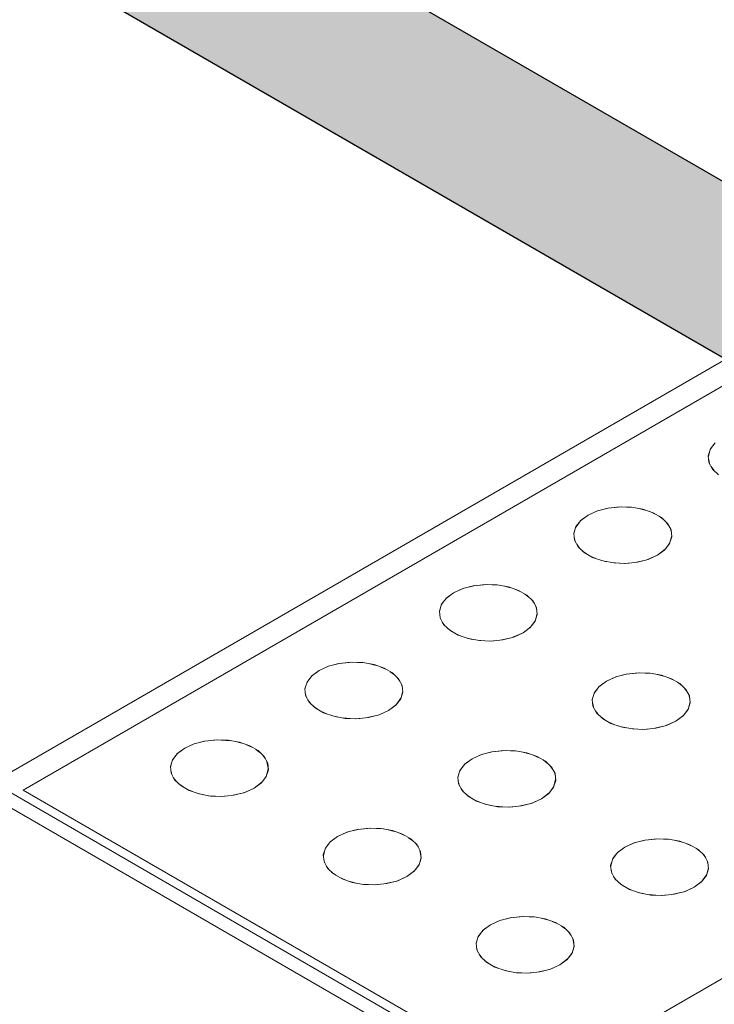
# Model space of a CAD drawing. Header units: millimetres. Extents: x 2 to 902, y -447 to 199.
# Tile 24 of 255: x 26.949 to 27.504, y 46.143 to 46.929. Entities that reach past the tile are written whole.
import ezdxf

# ---------------------------------------------------------------- set-up
doc = ezdxf.new("R2010")
doc.units = ezdxf.units.MM
doc.header["$MEASUREMENT"] = 0
doc.layers.add('AL-Condutos', color=3, linetype='Continuous', lineweight=25)
doc.layers.add('IFC-Elemento construtivo genérico-Contorno', color=253, linetype='Continuous', lineweight=5)

msp = doc.modelspace()

# ---------------------------------------------------------------- hatches: boundary and pattern name
at = {"layer": 'AL-Condutos', "linetype": 'Continuous'}
for points in [[(16.11841, 53.34598), (30.22519, 45.21414), (30.51088, 45.04955), (30.54701, 45.02873), (30.51081, 45.0496), (30.54701, 45.02873), (30.51051, 45.04982), (30.22455, 45.21461), (30.51051, 45.04982), (30.22188, 45.21662), (16.13642, 53.35638)], [(30.60827, 45.00768), (16.15286, 53.35742), (16.13642, 53.35638), (30.60831, 45.0075), (30.61322, 45.00467), (30.61325, 45.0048)], [(16.13642, 53.35638), (30.59951, 44.9984), (30.61036, 44.99213), (30.61123, 44.99162), (30.61074, 44.99379), (30.5972, 45.00161), (30.61074, 44.99379), (30.61123, 44.99162), (30.61196, 44.99157), (30.61205, 44.99115), (30.61265, 44.9908), (30.61265, 44.99153), (30.61265, 44.99853), (30.61157, 44.99326), (30.61265, 44.99853), (30.61109, 44.99535), (30.61085, 44.99428), (30.61109, 44.99535), (30.61265, 44.99853), (30.61265, 45.00215), (30.61192, 44.99895), (30.61265, 45.00215), (30.61322, 45.00467), (30.61265, 45.005), (30.60831, 45.0075), (16.13642, 53.35638), (30.61002, 45.00005), (30.6092, 45.00052), (30.59006, 45.01157)], [(30.60581, 45.013), (16.15286, 53.35742), (30.61325, 45.0048), (30.61382, 45.0073), (30.61404, 45.00825)], [(16.10197, 53.32803), (30.35978, 45.11289), (16.10197, 53.32803), (16.08991, 53.30562), (30.53424, 44.98166), (16.08991, 53.30562), (30.62277, 44.91507), (30.53804, 44.97881), (30.62277, 44.91507), (30.62635, 44.913), (30.62963, 44.91111), (30.63291, 44.90921), (30.62972, 44.91365), (30.62873, 44.91503), (30.62797, 44.91836), (30.62749, 44.91676), (30.62797, 44.91836), (30.62635, 44.92543), (30.62635, 44.91834), (30.62611, 44.91867), (30.61461, 44.93467), (30.62611, 44.91867), (30.62635, 44.91834), (30.62635, 44.92543), (30.6257, 44.92828), (30.62635, 44.92543), (30.62635, 44.92791), (30.62635, 44.92858), (30.62553, 44.92906), (30.61379, 44.93582), (30.62635, 44.92858), (30.61097, 44.94015), (30.61047, 44.94044), (30.51894, 44.99317), (30.61047, 44.94044), (30.61097, 44.94015), (30.61035, 44.9406), (30.51841, 44.99357), (30.51798, 44.99389), (30.51841, 44.99357), (30.61035, 44.9406), (30.61026, 44.94073), (30.60985, 44.94097), (30.51691, 44.9947), (30.61026, 44.94073), (30.61035, 44.9406), (30.61097, 44.94015), (30.62478, 44.93234), (30.62635, 44.93143), (30.62635, 44.93742), (30.6232, 44.93924), (30.6029, 44.95097), (30.48283, 45.02033), (30.45477, 45.04144), (30.48283, 45.02033), (30.6029, 44.95097), (30.6232, 44.93924), (30.62635, 44.93742), (30.62635, 44.94237), (30.6219, 44.94495), (30.59682, 44.95942), (30.6219, 44.94495), (30.62635, 44.94237), (30.62635, 44.9593), (30.61745, 44.96443), (30.57611, 44.98825), (30.61745, 44.96443), (30.62635, 44.9593), (30.62635, 44.9596), (30.61737, 44.96478), (30.57574, 44.98876), (30.35808, 45.11417), (30.62635, 44.9596), (30.35517, 45.11636), (16.11841, 53.34598)], [(16.11841, 53.34598), (30.29784, 45.15948), (16.11841, 53.34598), (30.35517, 45.11636), (30.57562, 44.98893), (30.61736, 44.9648), (30.62635, 44.9596), (30.62635, 44.96096), (30.62635, 44.96259), (30.62381, 44.96451), (30.62317, 44.96499), (30.62084, 44.96674), (30.61651, 44.97001), (30.6161, 44.97031), (30.60282, 44.98031), (30.6161, 44.97031), (30.61651, 44.97001), (30.62084, 44.96674), (30.62317, 44.96499), (30.62381, 44.96451), (30.62182, 44.96728), (30.61551, 44.97607), (30.61467, 44.97656), (30.58524, 44.99355), (30.61265, 44.97773), (30.61467, 44.97656), (30.61455, 44.97742), (30.61444, 44.97757), (30.61265, 44.98007), (30.61444, 44.97757), (30.61455, 44.97742), (30.61467, 44.97656), (30.61549, 44.97609), (30.61503, 44.97675), (30.61549, 44.97611), (30.61531, 44.97689), (30.61339, 44.98529), (30.61265, 44.98544), (30.60713, 44.98777), (30.60267, 44.99399), (30.57484, 45.00138), (30.56311, 45.00633), (30.57484, 45.00138), (30.60267, 44.99399), (30.57192, 45.00358), (30.57054, 45.00462), (30.55702, 45.0148), (30.52055, 45.04227), (30.55702, 45.0148), (30.57054, 45.00462), (30.57192, 45.00358), (30.60267, 44.99399), (30.60713, 44.98777), (30.61265, 44.98544), (30.61339, 44.98529), (30.61265, 44.98855), (30.61265, 44.99053), (30.61213, 44.99083), (30.61131, 44.9913), (30.59987, 44.99789), (30.54747, 45.0281), (30.51291, 45.04802), (30.54747, 45.0281), (30.59987, 44.99789), (30.59961, 44.99825), (30.59987, 44.99789), (30.61131, 44.9913), (30.61209, 44.991), (30.61206, 44.99112), (30.61124, 44.99159), (30.59955, 44.99833), (30.54715, 45.02854), (30.59954, 44.99836), (30.61265, 44.9908), (30.59951, 44.9984), (30.54701, 45.02873), (30.51145, 45.04912), (30.51161, 45.049), (30.51145, 45.04912), (30.22662, 45.21306), (30.51145, 45.04912), (30.54701, 45.02873), (30.51088, 45.04955), (30.22519, 45.21414)], [(30.66113, 44.87599), (30.66684, 44.87269), (30.65697, 44.88214), (30.65334, 44.88754), (30.65323, 44.8877), (30.64834, 44.89042), (30.65323, 44.8877), (30.64805, 44.8907), (16.08991, 53.30562), (16.08436, 53.28264), (30.60482, 44.89925), (30.63158, 44.8838), (30.66827, 44.86262), (30.67133, 44.86085), (30.68521, 44.85284), (30.69114, 44.84942), (30.68746, 44.85294), (30.68286, 44.85735), (30.67907, 44.86097), (30.67036, 44.8623), (30.67019, 44.86254), (30.67036, 44.8623), (30.67907, 44.86097), (30.68286, 44.85735), (30.68746, 44.85294), (30.68113, 44.86066), (30.67776, 44.86223), (30.66702, 44.86725), (30.664, 44.87173), (30.66702, 44.86725), (30.67776, 44.86223), (30.68113, 44.86066), (30.68746, 44.85294), (30.69114, 44.84942), (55.07086, 30.77377), (30.70639, 44.85382), (30.70662, 44.85368), (55.07086, 30.77377), (30.731, 44.84275), (30.73052, 44.84302), (30.71144, 44.85405), (30.71008, 44.85484), (30.70357, 44.85724), (30.70341, 44.85727), (30.7024, 44.85742), (30.69624, 44.85836), (30.67809, 44.86648), (30.6703, 44.86938), (30.67809, 44.86648), (30.67816, 44.86645), (30.67608, 44.86738), (30.67597, 44.86742), (30.67006, 44.8696), (30.6639, 44.87188), (30.66349, 44.87248), (30.66298, 44.87324), (30.66193, 44.87479), (30.66298, 44.87324), (30.66349, 44.87248), (30.6639, 44.87188), (30.67006, 44.8696), (30.66916, 44.87047), (30.67006, 44.8696), (30.67597, 44.86742), (30.66684, 44.87269)], [(16.08991, 53.30562), (30.60535, 44.91538), (30.63906, 44.89594), (30.64486, 44.89259), (30.64346, 44.89454), (30.64233, 44.89516), (30.60574, 44.91521), (30.64233, 44.89516), (30.64346, 44.89454), (30.64243, 44.89514), (30.64346, 44.89454), (30.64486, 44.89259), (30.63904, 44.89595), (30.60535, 44.91538), (30.63891, 44.89598), (30.64492, 44.8925), (30.64793, 44.89076), (30.64805, 44.8907), (30.64791, 44.89083), (30.64805, 44.8907), (30.65236, 44.8882), (30.65323, 44.8877), (30.65312, 44.88785), (30.65229, 44.88832), (30.65142, 44.88979), (30.65229, 44.88832), (30.65312, 44.88785), (30.65191, 44.88966), (30.65129, 44.89001), (30.65191, 44.88966), (30.65125, 44.89064), (30.64933, 44.89348), (30.64922, 44.89351), (30.65079, 44.89086), (30.64742, 44.89225), (30.65079, 44.89086), (30.64922, 44.89351), (30.64933, 44.89348), (30.64857, 44.89461), (30.64808, 44.89378), (30.64857, 44.89461), (30.64745, 44.8965), (30.64702, 44.89691), (30.64713, 44.89674), (30.64702, 44.89691), (30.64675, 44.89703), (30.64607, 44.89733), (30.64675, 44.89703), (30.64544, 44.89802), (30.6456, 44.89754), (30.64677, 44.89416), (30.64679, 44.89409), (30.64732, 44.89253), (30.64679, 44.89409), (30.64677, 44.89416), (30.64664, 44.89413), (30.64677, 44.89416), (30.6456, 44.89754), (30.64505, 44.89778), (30.6456, 44.89754), (30.64544, 44.89802), (30.64467, 44.8986), (30.6447, 44.89794), (30.64417, 44.89817), (30.64487, 44.89455), (30.64417, 44.89817), (30.64477, 44.89457), (30.64491, 44.8937), (30.64374, 44.89482), (30.64315, 44.89496), (30.64374, 44.89482), (30.64218, 44.89632), (30.61416, 44.91147), (30.64218, 44.89632), (30.64374, 44.89482), (30.64491, 44.8937), (30.64452, 44.89464), (30.64491, 44.8937), (30.64463, 44.89461), (30.64491, 44.8937), (30.64477, 44.89457), (30.64417, 44.89817), (30.64342, 44.89851), (30.64275, 44.8988), (30.64342, 44.89851), (30.64417, 44.89817), (30.6447, 44.89794), (30.64467, 44.8986), (30.64402, 44.89908), (30.643, 44.89985), (30.63569, 44.90535), (30.63929, 44.90034), (30.63569, 44.90535), (30.63412, 44.90753), (30.6284, 44.91083), (30.63769, 44.90104), (30.63686, 44.90141), (30.62186, 44.90806), (30.63686, 44.90141), (30.63769, 44.90104), (30.6284, 44.91083), (30.63412, 44.90753), (30.63401, 44.90768), (30.63353, 44.90835), (30.62822, 44.91097), (30.63353, 44.90835), (30.63291, 44.90921), (30.62756, 44.91146), (30.62495, 44.91282), (30.62756, 44.91146), (30.62697, 44.91191), (30.62756, 44.91146), (30.63291, 44.90921), (30.62277, 44.91507), (30.62237, 44.9153)], [(16.08623, 53.26305), (55.07274, 30.75418), (16.08436, 53.28264)], [(16.08436, 53.28264), (55.01538, 30.78732), (55.02008, 30.8031)], [(16.09523, 53.25024), (55.08174, 30.74137), (16.08623, 53.26305)], [(16.08623, 53.26305), (55.01345, 30.78081), (55.01538, 30.7873)]]:
    msp.add_hatch(color=91, dxfattribs=at).paths.add_polyline_path(points)

# ---------------------------------------------------------------- linework, layer by layer
at = {"layer": 'AL-Condutos'}
for p, q in [((30.60581, 45.013), (16.15286, 53.35742)), ((16.09523, 53.25024), (55.08174, 30.74137))]:
    msp.add_line(p, q, dxfattribs=at)
at = {"layer": 'IFC-Elemento construtivo genérico-Contorno', "color": 7, "lineweight": 5}
for p, q in [((26.92744, 46.32038), (27.78308, 46.81438)), ((26.9517, 46.31438), (27.78308, 46.79438)), ((27.50454, 46.59153), (27.50067, 46.58655)), ((27.50067, 46.58655), (27.49897, 46.58119)), ((27.49982, 46.58386), (27.49905, 46.58046)), ((27.50317, 46.58976), (27.50053, 46.58609)), ((27.49897, 46.58119), (27.49954, 46.57574)), ((27.4993, 46.57813), (27.50006, 46.5748)), ((27.49954, 46.57574), (27.50236, 46.57054)), ((27.5013, 46.57248), (27.50344, 46.56951)), ((27.50236, 46.57054), (27.50724, 46.56587)), ((27.403, 46.53383), (27.41112, 46.53742)), ((27.403, 46.53383), (27.41043, 46.53719)), ((27.41043, 46.53719), (27.41978, 46.53949)), ((27.41043, 46.53719), (27.41904, 46.53942)), ((27.41904, 46.53942), (27.42833, 46.54041)), ((27.41904, 46.53942), (27.42971, 46.54036)), ((27.42833, 46.54041), (27.43777, 46.54008)), ((27.43373, 46.54022), (27.43934, 46.5398)), ((27.43777, 46.54008), (27.4468, 46.53846)), ((27.44345, 46.53906), (27.44866, 46.53781)), ((27.4468, 46.53846), (27.45487, 46.53563)), ((27.45224, 46.53655), (27.45668, 46.53459)), ((27.45487, 46.53563), (27.46155, 46.53178)), ((27.39574, 46.5277), (27.39312, 46.52406)), ((27.39717, 46.52953), (27.39328, 46.52455)), ((27.403, 46.53383), (27.39677, 46.52914)), ((27.403, 46.53383), (27.39717, 46.52953)), ((27.45975, 46.53282), (27.46314, 46.53026)), ((27.46155, 46.53178), (27.46645, 46.52711)), ((27.46533, 46.52819), (27.4675, 46.52518)), ((27.39328, 46.52455), (27.39158, 46.51919)), ((27.39247, 46.52197), (27.39166, 46.51846)), ((27.46645, 46.52711), (27.46925, 46.5219)), ((27.46876, 46.52281), (27.4695, 46.51959)), ((27.46925, 46.5219), (27.46982, 46.51646)), ((27.39158, 46.51919), (27.39215, 46.51374)), ((27.39191, 46.51613), (27.39267, 46.5128)), ((27.39215, 46.51374), (27.39497, 46.50854)), ((27.46975, 46.51724), (27.46812, 46.51109)), ((27.46982, 46.51646), (27.46812, 46.51109)), ((27.39391, 46.51048), (27.39605, 46.50751)), ((27.39497, 46.50854), (27.39985, 46.50387)), ((27.3983, 46.50535), (27.40165, 46.50282)), ((27.46465, 46.50651), (27.45843, 46.50182)), ((27.46425, 46.50612), (27.45843, 46.50182)), ((27.46824, 46.51151), (27.46425, 46.50612)), ((27.46812, 46.51109), (27.46425, 46.50612)), ((27.39985, 46.50387), (27.40653, 46.50001)), ((27.40473, 46.50105), (27.4091, 46.49911)), ((27.40653, 46.50001), (27.41463, 46.49719)), ((27.41284, 46.49781), (27.41801, 46.49659)), ((27.41463, 46.49719), (27.42363, 46.49556)), ((27.43307, 46.49524), (27.44236, 46.49622)), ((27.44153, 46.49613), (27.44765, 46.4976)), ((27.44236, 46.49622), (27.45099, 46.49846)), ((27.45031, 46.49823), (27.45843, 46.50182)), ((27.45099, 46.49846), (27.45843, 46.50182)), ((27.422, 46.49586), (27.42773, 46.49543)), ((27.42363, 46.49556), (27.43307, 46.49524)), ((27.43181, 46.49528), (27.43779, 46.49573)), ((27.29561, 46.47182), (27.30372, 46.47542)), ((27.29561, 46.47182), (27.30304, 46.47519)), ((27.30304, 46.47519), (27.31239, 46.47749)), ((27.30304, 46.47519), (27.31165, 46.47742)), ((27.31165, 46.47742), (27.32094, 46.47841)), ((27.31165, 46.47742), (27.32232, 46.47836)), ((27.32094, 46.47841), (27.33038, 46.47808)), ((27.32634, 46.47822), (27.33195, 46.4778)), ((27.33038, 46.47808), (27.33941, 46.47646)), ((27.33612, 46.47705), (27.34115, 46.47584)), ((27.33941, 46.47646), (27.34748, 46.47363)), ((27.345, 46.4745), (27.34926, 46.47261)), ((27.34748, 46.47363), (27.35416, 46.46977)), ((27.28831, 46.46565), (27.28576, 46.4621)), ((27.28978, 46.46753), (27.28591, 46.46256)), ((27.29561, 46.47182), (27.28938, 46.46714)), ((27.29561, 46.47182), (27.28978, 46.46753)), ((27.35239, 46.4708), (27.35567, 46.46834)), ((27.35416, 46.46977), (27.35906, 46.46511)), ((27.35799, 46.46612), (27.36008, 46.46321)), ((27.35906, 46.46511), (27.36186, 46.4599)), ((27.28591, 46.46256), (27.28421, 46.4572)), ((27.28421, 46.4572), (27.28478, 46.45175)), ((27.28503, 46.45981), (27.28428, 46.45651)), ((27.36137, 46.46081), (27.36211, 46.45759)), ((27.36186, 46.4599), (27.36243, 46.45445)), ((27.28454, 46.45398), (27.28525, 46.45085)), ((27.28478, 46.45175), (27.28758, 46.44654)), ((27.36085, 46.44951), (27.35686, 46.44412)), ((27.36073, 46.44909), (27.35686, 46.44412)), ((27.36235, 46.45524), (27.36073, 46.44909)), ((27.36243, 46.45445), (27.36073, 46.44909)), ((27.28656, 46.44843), (27.28865, 46.44553)), ((27.28758, 46.44654), (27.29248, 46.44187)), ((27.29097, 46.44331), (27.29425, 46.44085)), ((27.29248, 46.44187), (27.29916, 46.43802)), ((27.35726, 46.44451), (27.35103, 46.43982)), ((27.35686, 46.44412), (27.35103, 46.43982)), ((27.29738, 46.43904), (27.30164, 46.43715)), ((27.29916, 46.43802), (27.30723, 46.43519)), ((27.30549, 46.43581), (27.31052, 46.4346)), ((27.30723, 46.43519), (27.31626, 46.43357)), ((27.3147, 46.43385), (27.32008, 46.43344)), ((27.31626, 46.43357), (27.32569, 46.43324)), ((27.32451, 46.43328), (27.33012, 46.43371)), ((27.32569, 46.43324), (27.33498, 46.43423)), ((27.33421, 46.43415), (27.34014, 46.43556)), ((27.33498, 46.43423), (27.3436, 46.43646)), ((27.34292, 46.43623), (27.35103, 46.43982)), ((27.3436, 46.43646), (27.35103, 46.43982)), ((27.18822, 46.40982), (27.18199, 46.40514)), ((27.18822, 46.40982), (27.18239, 46.40553)), ((27.18822, 46.40982), (27.19633, 46.41342)), ((27.18822, 46.40982), (27.19565, 46.41319)), ((27.19565, 46.41319), (27.20505, 46.4155)), ((27.19565, 46.41319), (27.20428, 46.41543)), ((27.20428, 46.41543), (27.21357, 46.41641)), ((27.20428, 46.41543), (27.21494, 46.41636)), ((27.21357, 46.41641), (27.223, 46.41608)), ((27.21887, 46.41623), (27.22464, 46.41579)), ((27.223, 46.41608), (27.23202, 46.41446)), ((27.22866, 46.41507), (27.2338, 46.41384)), ((27.23202, 46.41446), (27.24011, 46.41164)), ((27.23754, 46.41254), (27.24191, 46.4106)), ((27.24011, 46.41164), (27.24679, 46.40778)), ((27.18092, 46.40364), (27.17837, 46.40009)), ((27.18239, 46.40553), (27.17852, 46.40056)), ((27.24499, 46.40882), (27.24834, 46.4063)), ((27.24679, 46.40778), (27.25167, 46.40311)), ((27.25059, 46.40414), (27.25273, 46.40117)), ((27.25167, 46.40311), (27.25449, 46.39791)), ((27.4177, 46.40133), (27.42582, 46.40493)), ((27.4177, 46.40133), (27.42514, 46.4047)), ((27.42514, 46.4047), (27.43451, 46.407)), ((27.42514, 46.4047), (27.43375, 46.40693)), ((27.43375, 46.40693), (27.44304, 46.40791)), ((27.43375, 46.40693), (27.4444, 46.40787)), ((27.44304, 46.40791), (27.45247, 46.40759)), ((27.44845, 46.40772), (27.45404, 46.40731)), ((27.45247, 46.40759), (27.4615, 46.40597)), ((27.45823, 46.40655), (27.46324, 46.40535)), ((27.4615, 46.40597), (27.46958, 46.40314)), ((27.4671, 46.40401), (27.47135, 46.40211)), ((27.46958, 46.40314), (27.47626, 46.39928)), ((27.17852, 46.40056), (27.17681, 46.39519)), ((27.17681, 46.39519), (27.17739, 46.38975)), ((27.17767, 46.39786), (27.1769, 46.39446)), ((27.25397, 46.39885), (27.25473, 46.39554)), ((27.25449, 46.39791), (27.25506, 46.39246)), ((27.41037, 46.39511), (27.40785, 46.39159)), ((27.41188, 46.39704), (27.408, 46.39207)), ((27.4177, 46.40133), (27.41147, 46.39665)), ((27.4177, 46.40133), (27.41188, 46.39704)), ((27.47449, 46.40031), (27.47776, 46.39785)), ((27.47626, 46.39928), (27.48115, 46.39462)), ((27.48009, 46.39562), (27.48217, 46.39273)), ((27.48115, 46.39462), (27.48396, 46.38941)), ((27.17713, 46.39208), (27.17787, 46.38884)), ((27.17739, 46.38975), (27.18019, 46.38453)), ((27.17914, 46.38647), (27.18131, 46.38346)), ((27.25347, 46.38754), (27.24947, 46.38212)), ((27.25335, 46.3871), (27.24947, 46.38212)), ((27.25498, 46.39325), (27.25335, 46.3871)), ((27.25506, 46.39246), (27.25335, 46.3871)), ((27.408, 46.39207), (27.4063, 46.3867)), ((27.4063, 46.3867), (27.40687, 46.38126)), ((27.40713, 46.38933), (27.40637, 46.38602)), ((27.48347, 46.39031), (27.48419, 46.3871)), ((27.48396, 46.38941), (27.48452, 46.38396)), ((27.18019, 46.38453), (27.18509, 46.37987)), ((27.1835, 46.38139), (27.18689, 46.37883)), ((27.18509, 46.37987), (27.19177, 46.37601)), ((27.24987, 46.38251), (27.24364, 46.37782)), ((27.24947, 46.38212), (27.24364, 46.37782)), ((27.40665, 46.38348), (27.40734, 46.38036)), ((27.40687, 46.38126), (27.40968, 46.37604)), ((27.48293, 46.37902), (27.47895, 46.37363)), ((27.48282, 46.3786), (27.47895, 46.37363)), ((27.48444, 46.38473), (27.48282, 46.3786)), ((27.48452, 46.38396), (27.48282, 46.3786)), ((27.18996, 46.37706), (27.1944, 46.3751)), ((27.19177, 46.37601), (27.19984, 46.37319)), ((27.19798, 46.37383), (27.20319, 46.37258)), ((27.19984, 46.37319), (27.20887, 46.37157)), ((27.2073, 46.37185), (27.21287, 46.37143)), ((27.20887, 46.37157), (27.2183, 46.37124)), ((27.21707, 46.37129), (27.22282, 46.37172)), ((27.2183, 46.37124), (27.22759, 46.37223)), ((27.22682, 46.37214), (27.23275, 46.37356)), ((27.22759, 46.37223), (27.23621, 46.37446)), ((27.23553, 46.37423), (27.24364, 46.37782)), ((27.23621, 46.37446), (27.24364, 46.37782)), ((27.40867, 46.37794), (27.41074, 46.37504)), ((27.40968, 46.37604), (27.41457, 46.37138)), ((27.41307, 46.37281), (27.41635, 46.37036)), ((27.41457, 46.37138), (27.42125, 46.36753)), ((27.47936, 46.37402), (27.47313, 46.36933)), ((27.47895, 46.37363), (27.47313, 46.36933)), ((27.41948, 46.36855), (27.42373, 46.36666)), ((27.42125, 46.36753), (27.42933, 46.3647)), ((27.42759, 46.36531), (27.43261, 46.36411)), ((27.42933, 46.3647), (27.43836, 46.36308)), ((27.4368, 46.36335), (27.44216, 46.36295)), ((27.43836, 46.36308), (27.44779, 46.36275)), ((27.44663, 46.36279), (27.45224, 46.36323)), ((27.44779, 46.36275), (27.45708, 46.36373)), ((27.45628, 46.36365), (27.46219, 46.36506)), ((27.45708, 46.36373), (27.46569, 46.36597)), ((27.46501, 46.36574), (27.47313, 46.36933)), ((27.46569, 46.36597), (27.47313, 46.36933)), ((27.08082, 46.34782), (27.0746, 46.34313)), ((27.08082, 46.34782), (27.075, 46.34353)), ((27.08082, 46.34782), (27.08894, 46.35141)), ((27.08082, 46.34782), (27.08826, 46.35119)), ((27.08826, 46.35119), (27.09763, 46.35349)), ((27.08826, 46.35119), (27.09689, 46.35343)), ((27.09689, 46.35343), (27.10618, 46.35441)), ((27.09689, 46.35343), (27.10734, 46.35435)), ((27.10618, 46.35441), (27.11561, 46.35408)), ((27.10618, 46.35441), (27.11745, 46.35374)), ((27.11561, 46.35408), (27.12463, 46.35245)), ((27.12127, 46.35307), (27.12641, 46.35183)), ((27.12463, 46.35245), (27.13272, 46.34964)), ((27.13015, 46.35053), (27.13452, 46.3486)), ((27.13272, 46.34964), (27.1394, 46.34578)), ((27.1376, 46.34682), (27.14095, 46.3443)), ((27.07353, 46.34164), (27.07098, 46.33809)), ((27.075, 46.34353), (27.07113, 46.33856)), ((27.1394, 46.34578), (27.14428, 46.34111)), ((27.1432, 46.34214), (27.14534, 46.33916)), ((27.14428, 46.34111), (27.1471, 46.33591)), ((27.31031, 46.33933), (27.30408, 46.33464)), ((27.31031, 46.33933), (27.30449, 46.33504)), ((27.31031, 46.33933), (27.31843, 46.34293)), ((27.31031, 46.33933), (27.31775, 46.34269)), ((27.31775, 46.34269), (27.32717, 46.34501)), ((27.31775, 46.34269), (27.32637, 46.34494)), ((27.32637, 46.34494), (27.33567, 46.34592)), ((27.32637, 46.34494), (27.33703, 46.34588)), ((27.33567, 46.34592), (27.3451, 46.34559)), ((27.341, 46.34574), (27.34673, 46.3453)), ((27.3451, 46.34559), (27.35411, 46.34396)), ((27.35076, 46.34457), (27.35589, 46.34335)), ((27.35411, 46.34396), (27.36221, 46.34115)), ((27.35964, 46.34204), (27.36401, 46.3401)), ((27.36221, 46.34115), (27.36888, 46.33729)), ((27.07113, 46.33856), (27.06942, 46.33319)), ((27.06942, 46.33319), (27.07, 46.32775)), ((27.07028, 46.33586), (27.0695, 46.33246)), ((27.14755, 46.33111), (27.14596, 46.3251)), ((27.14653, 46.33698), (27.14767, 46.33046)), ((27.1471, 46.33591), (27.14767, 46.33046)), ((27.30298, 46.33311), (27.30046, 46.32959)), ((27.30449, 46.33504), (27.30061, 46.33007)), ((27.36708, 46.33833), (27.37043, 46.33581)), ((27.36888, 46.33729), (27.37376, 46.33262)), ((27.3727, 46.33364), (27.37482, 46.33068)), ((27.37376, 46.33262), (27.37658, 46.32742)), ((26.91705, 46.32638), (29.29343, 44.95438)), ((27.06974, 46.33008), (27.07048, 46.32684)), ((27.07, 46.32775), (27.0728, 46.32253)), ((27.07175, 46.32446), (27.07392, 46.32146)), ((27.14608, 46.32552), (27.14208, 46.32011)), ((27.14596, 46.3251), (27.14208, 46.32011)), ((27.14767, 46.33046), (27.14596, 46.3251)), ((27.30061, 46.33007), (27.29891, 46.3247)), ((27.29891, 46.3247), (27.29948, 46.31926)), ((27.29976, 46.32738), (27.29898, 46.32398)), ((27.37607, 46.32836), (27.37683, 46.32507)), ((27.37658, 46.32742), (27.37715, 46.32197)), ((27.0728, 46.32253), (27.0777, 46.31787)), ((27.07611, 46.31939), (27.0795, 46.31683)), ((27.0777, 46.31787), (27.08438, 46.31401)), ((27.12813, 46.31223), (27.13625, 46.31582)), ((27.12882, 46.31246), (27.13625, 46.31582)), ((27.14248, 46.32051), (27.13625, 46.31582)), ((27.14208, 46.32011), (27.13625, 46.31582)), ((27.29924, 46.32158), (27.29996, 46.31835)), ((27.29948, 46.31926), (27.30229, 46.31404)), ((27.30125, 46.31597), (27.30341, 46.31298)), ((27.37556, 46.31705), (27.37156, 46.31162)), ((27.37545, 46.3166), (27.37156, 46.31162)), ((27.37707, 46.32274), (27.37545, 46.3166)), ((27.37715, 46.32197), (27.37545, 46.3166)), ((26.91706, 46.31438), (29.27265, 44.95438)), ((26.9517, 46.31438), (27.32335, 46.09981)), ((27.08257, 46.31505), (27.08701, 46.3131)), ((27.08438, 46.31401), (27.09245, 46.31119)), ((27.09059, 46.31183), (27.0958, 46.31058)), ((27.09245, 46.31119), (27.10148, 46.30957)), ((27.09991, 46.30985), (27.10548, 46.30943)), ((27.10148, 46.30957), (27.11091, 46.30924)), ((27.10968, 46.30929), (27.11543, 46.30972)), ((27.11091, 46.30924), (27.1202, 46.31022)), ((27.11943, 46.31014), (27.12536, 46.31156)), ((27.1202, 46.31022), (27.12882, 46.31246)), ((27.30229, 46.31404), (27.30718, 46.30938)), ((27.30559, 46.31089), (27.30899, 46.30834)), ((27.30718, 46.30938), (27.31386, 46.30552)), ((27.37197, 46.31202), (27.36574, 46.30733)), ((27.37156, 46.31162), (27.36574, 46.30733)), ((27.31206, 46.30656), (27.31647, 46.3046)), ((27.31386, 46.30552), (27.32194, 46.3027)), ((27.3201, 46.30335), (27.32528, 46.3021)), ((27.32194, 46.3027), (27.33097, 46.30108)), ((27.3294, 46.30136), (27.33496, 46.30094)), ((27.33097, 46.30108), (27.3404, 46.30075)), ((27.33917, 46.30079), (27.34494, 46.30123)), ((27.3404, 46.30075), (27.34969, 46.30173)), ((27.34889, 46.30165), (27.3548, 46.30306)), ((27.34969, 46.30173), (27.3583, 46.30397)), ((27.35762, 46.30373), (27.36574, 46.30733)), ((27.3583, 46.30397), (27.36574, 46.30733)), ((27.20292, 46.27733), (27.19669, 46.27264)), ((27.20292, 46.27733), (27.1971, 46.27304)), ((27.20292, 46.27733), (27.21104, 46.28092)), ((27.20292, 46.27733), (27.21036, 46.28069)), ((27.21036, 46.28069), (27.21975, 46.28301)), ((27.21036, 46.28069), (27.21898, 46.28294)), ((27.21898, 46.28294), (27.22828, 46.28392)), ((27.21898, 46.28294), (27.22941, 46.28385)), ((27.22828, 46.28392), (27.23771, 46.28359)), ((27.22828, 46.28392), (27.23954, 46.28326)), ((27.23771, 46.28359), (27.24672, 46.28196)), ((27.24337, 46.28257), (27.2485, 46.28135)), ((27.24672, 46.28196), (27.25482, 46.27914)), ((27.25225, 46.28004), (27.25662, 46.2781)), ((27.25482, 46.27914), (27.26149, 46.27529)), ((27.25969, 46.27633), (27.26304, 46.27381)), ((27.19559, 46.27111), (27.19307, 46.26759)), ((27.1971, 46.27304), (27.19322, 46.26806)), ((27.26149, 46.27529), (27.26637, 46.27062)), ((27.26531, 46.27164), (27.26743, 46.26868)), ((27.26637, 46.27062), (27.26919, 46.26541)), ((27.43241, 46.26884), (27.42618, 46.26415)), ((27.43241, 46.26884), (27.42658, 46.26454)), ((27.43241, 46.26884), (27.44052, 46.27244)), ((27.43241, 46.26884), (27.43984, 46.2722)), ((27.43984, 46.2722), (27.44924, 46.27451)), ((27.43984, 46.2722), (27.44847, 46.27445)), ((27.44847, 46.27445), (27.45777, 46.27543)), ((27.44847, 46.27445), (27.4591, 46.27538)), ((27.45777, 46.27543), (27.4672, 46.2751)), ((27.46313, 46.27524), (27.46883, 46.2748)), ((27.4672, 46.2751), (27.47621, 46.27347)), ((27.47285, 46.27408), (27.47799, 46.27286)), ((27.47621, 46.27347), (27.4843, 46.27066)), ((27.48174, 46.27155), (27.4861, 46.26961)), ((27.4843, 46.27066), (27.49098, 46.2668)), ((27.19322, 46.26806), (27.19152, 46.2627)), ((27.19152, 46.2627), (27.19209, 46.25725)), ((27.19237, 46.26537), (27.19159, 46.26197)), ((27.26965, 46.26062), (27.26806, 46.2546)), ((27.26861, 46.26647), (27.26976, 46.25997)), ((27.26919, 46.26541), (27.26976, 46.25997)), ((27.42501, 46.26252), (27.42256, 46.25911)), ((27.42658, 46.26454), (27.42271, 46.25957)), ((27.48918, 46.26784), (27.49253, 46.26532)), ((27.49098, 46.2668), (27.49586, 46.26213)), ((27.49479, 46.26315), (27.49691, 46.26019)), ((27.49586, 46.26213), (27.49868, 46.25692)), ((27.19185, 46.25958), (27.19257, 46.25635)), ((27.19209, 46.25725), (27.1949, 46.25204)), ((27.19386, 46.25397), (27.19602, 46.25098)), ((27.26817, 46.25503), (27.26417, 46.24962)), ((27.26806, 46.2546), (27.26417, 46.24962)), ((27.26976, 46.25997), (27.26806, 46.2546)), ((27.42271, 46.25957), (27.42101, 46.25421)), ((27.42101, 46.25421), (27.42158, 46.24876)), ((27.42184, 46.25683), (27.42108, 46.2535)), ((27.49817, 46.25786), (27.49893, 46.25455)), ((27.49868, 46.25692), (27.49925, 46.25148)), ((27.1949, 46.25204), (27.19979, 46.24738)), ((27.1982, 46.24888), (27.2016, 46.24634)), ((27.19979, 46.24738), (27.20647, 46.24352)), ((27.25023, 46.24173), (27.25835, 46.24533)), ((27.25091, 46.24197), (27.25835, 46.24533)), ((27.26458, 46.25001), (27.25835, 46.24533)), ((27.26417, 46.24962), (27.25835, 46.24533)), ((27.42134, 46.25107), (27.42206, 46.24786)), ((27.42158, 46.24876), (27.42438, 46.24355)), ((27.42334, 46.24548), (27.42551, 46.24249)), ((27.49767, 46.24657), (27.49366, 46.24113)), ((27.49755, 46.24611), (27.49366, 46.24113)), ((27.49917, 46.25226), (27.49755, 46.24611)), ((27.49925, 46.25148), (27.49755, 46.24611)), ((27.20467, 46.24456), (27.20908, 46.2426)), ((27.20647, 46.24352), (27.21455, 46.24069)), ((27.21271, 46.24134), (27.21789, 46.24009)), ((27.21455, 46.24069), (27.22358, 46.23908)), ((27.22201, 46.23936), (27.22756, 46.23894)), ((27.22358, 46.23908), (27.23301, 46.23875)), ((27.23178, 46.23879), (27.23755, 46.23923)), ((27.23301, 46.23875), (27.2423, 46.23973)), ((27.2415, 46.23964), (27.24741, 46.24106)), ((27.2423, 46.23973), (27.25091, 46.24197)), ((27.42438, 46.24355), (27.42928, 46.23889)), ((27.42768, 46.2404), (27.43108, 46.23785)), ((27.42928, 46.23889), (27.43595, 46.23503)), ((27.47972, 46.23324), (27.48783, 46.23684)), ((27.4804, 46.23348), (27.48783, 46.23684)), ((27.49406, 46.24152), (27.48783, 46.23684)), ((27.49366, 46.24113), (27.48783, 46.23684)), ((27.43416, 46.23607), (27.43857, 46.23411)), ((27.43595, 46.23503), (27.44403, 46.23221)), ((27.4422, 46.23285), (27.44737, 46.23161)), ((27.44403, 46.23221), (27.45306, 46.23058)), ((27.4515, 46.23086), (27.45709, 46.23045)), ((27.45306, 46.23058), (27.46249, 46.23026)), ((27.46124, 46.2303), (27.46713, 46.23075)), ((27.46249, 46.23026), (27.47179, 46.23124)), ((27.47096, 46.23115), (27.47706, 46.23261)), ((27.47179, 46.23124), (27.4804, 46.23348)), ((27.34108, 46.21244), (27.35038, 46.21343)), ((27.34108, 46.21244), (27.3515, 46.21336)), ((27.35038, 46.21343), (27.35981, 46.2131)), ((27.35038, 46.21343), (27.36164, 46.21276)), ((27.32502, 46.20684), (27.31879, 46.20215)), ((27.32502, 46.20684), (27.31919, 46.20254)), ((27.32502, 46.20684), (27.33313, 46.21043)), ((27.32502, 46.20684), (27.33245, 46.2102)), ((27.33245, 46.2102), (27.34182, 46.21251)), ((27.33245, 46.2102), (27.34108, 46.21244)), ((27.35981, 46.2131), (27.36882, 46.21147)), ((27.36546, 46.21208), (27.37059, 46.21085)), ((27.36882, 46.21147), (27.37691, 46.20865)), ((27.37435, 46.20955), (27.37871, 46.20761)), ((27.37691, 46.20865), (27.38359, 46.2048)), ((27.38179, 46.20584), (27.38513, 46.20332)), ((27.31532, 46.19757), (27.31362, 46.19221)), ((27.31762, 46.20052), (27.31517, 46.19711)), ((27.31919, 46.20254), (27.31532, 46.19757)), ((27.38359, 46.2048), (27.38847, 46.20013)), ((27.3874, 46.20115), (27.38952, 46.19819)), ((27.38847, 46.20013), (27.39129, 46.19492)), ((27.31362, 46.19221), (27.31419, 46.18676)), ((27.31445, 46.19483), (27.31369, 46.1915)), ((27.39174, 46.19013), (27.39016, 46.18411)), ((27.39071, 46.19598), (27.39186, 46.18948)), ((27.39129, 46.19492), (27.39186, 46.18948)), ((27.31395, 46.18906), (27.31467, 46.18586)), ((27.31419, 46.18676), (27.31699, 46.18155)), ((27.31595, 46.18348), (27.31812, 46.18049)), ((27.37216, 46.08438), (27.55164, 46.18801)), ((27.39027, 46.18455), (27.38627, 46.17913)), ((27.39016, 46.18411), (27.38627, 46.17913)), ((27.39186, 46.18948), (27.39016, 46.18411)), ((27.31699, 46.18155), (27.32189, 46.17689)), ((27.32029, 46.17839), (27.32369, 46.17584)), ((27.32189, 46.17689), (27.32856, 46.17303)), ((27.32676, 46.17407), (27.33118, 46.17211)), ((27.37233, 46.17124), (27.38044, 46.17484)), ((27.37301, 46.17147), (27.38044, 46.17484)), ((27.38667, 46.17952), (27.38044, 46.17484)), ((27.38627, 46.17913), (27.38044, 46.17484)), ((27.32856, 46.17303), (27.33664, 46.1702)), ((27.33481, 46.17085), (27.33998, 46.16961)), ((27.33664, 46.1702), (27.34567, 46.16858)), ((27.34411, 46.16886), (27.3497, 46.16845)), ((27.34567, 46.16858), (27.3551, 46.16826)), ((27.35385, 46.1683), (27.35974, 46.16874)), ((27.3551, 46.16826), (27.3644, 46.16924)), ((27.36357, 46.16915), (27.36967, 46.17061)), ((27.3644, 46.16924), (27.37301, 46.17147))]:
    msp.add_line(p, q, dxfattribs=at)

doc.saveas('drawing.dxf')
